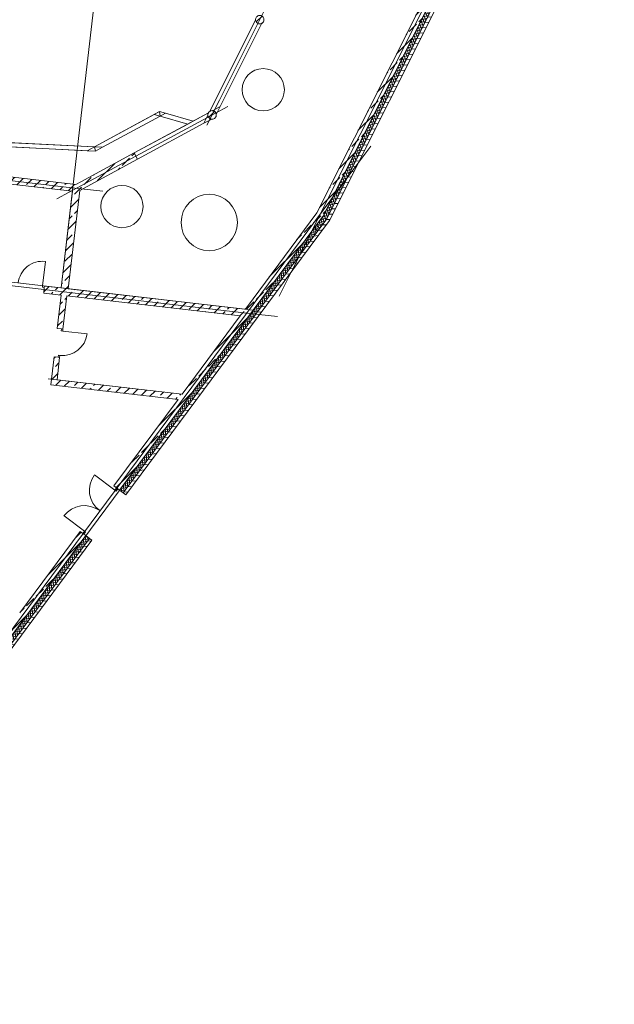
# Model space of a CAD drawing. Extents: x -22247 to 417655, y -187892 to 17509.
# Tile 4 of 62: x 3656 to 24760, y -179595 to -144680. Entities that reach past the tile are written whole.
import ezdxf
from ezdxf.lldxf.tags import DXFTag

# ---------------------------------------------------------------- set-up
doc = ezdxf.new("R2010")
doc.units = 0
doc.header["$LTSCALE"] = 50
doc.layers.get('0').update_dxf_attribs({"lineweight": 25})
for name, color, linetype, lineweight in [('02 Raster Gebäude', 7, 'Continuous', 25), ('20 Außenwände', 7, 'Continuous', 25), ('20 Dach Stb-Decke', 7, 'Continuous', 25), ('20 Innenwände', 7, 'Continuous', 25), ('20 Stützen', 7, 'Continuous', 25)]:
    doc.layers.add(name, color=color, linetype=linetype, lineweight=lineweight)
tags = doc.linetypes.add('Raster', pattern=[0.8, 0.4, -0.2, 0, -0.2]).pattern_tags.tags
tags[10:11] = [DXFTag(74, 4), DXFTag(75, 0), DXFTag(340, '0'), DXFTag(46, 1.0), DXFTag(50, 0.0), DXFTag(44, 0.0), DXFTag(45, 0.0)]
tags[8:9] = [DXFTag(74, 4), DXFTag(75, 0), DXFTag(340, '0'), DXFTag(46, 1.0), DXFTag(50, 0.0), DXFTag(44, 0.0), DXFTag(45, 0.0)]
tags[6:7] = [DXFTag(74, 4), DXFTag(75, 0), DXFTag(340, '0'), DXFTag(46, 1.0), DXFTag(50, 0.0), DXFTag(44, 0.0), DXFTag(45, 0.0)]
tags[4:5] = [DXFTag(74, 4), DXFTag(75, 0), DXFTag(340, '0'), DXFTag(46, 1.0), DXFTag(50, 0.0), DXFTag(44, 0.0), DXFTag(45, 0.0)]
tags = doc.linetypes.add('Wipeout_Contour', pattern=[1, 0, -1]).pattern_tags.tags
tags[6:7] = [DXFTag(74, 4), DXFTag(75, 0), DXFTag(340, '0'), DXFTag(46, 1.0), DXFTag(50, 0.0), DXFTag(44, 0.0), DXFTag(45, 0.0)]
tags[4:5] = [DXFTag(74, 4), DXFTag(75, 0), DXFTag(340, '0'), DXFTag(46, 1.0), DXFTag(50, 0.0), DXFTag(44, 0.0), DXFTag(45, 0.0)]
tags = doc.linetypes.add('Öffnungslinie Tür Fenster', pattern=[0.46, 0.3, -0.16]).pattern_tags.tags
tags[6:7] = [DXFTag(74, 4), DXFTag(75, 0), DXFTag(340, '0'), DXFTag(46, 1.0), DXFTag(50, 0.0), DXFTag(44, 0.0), DXFTag(45, 0.0)]
tags[4:5] = [DXFTag(74, 4), DXFTag(75, 0), DXFTag(340, '0'), DXFTag(46, 1.0), DXFTag(50, 0.0), DXFTag(44, 0.0), DXFTag(45, 0.0)]
pattern_1 = [(5, (0, 0), (-15.68803, 179.31504), [])]
pattern_2 = [(98.38029, (0, 0), (79.145802, 11.659415), []), (188.38029, (0, 0), (-11.659415, 79.145802), [])]
pattern_3 = [(45, (0, 0), (-339.4113, 339.4113), []), (45, (-169.7, 169.7), (-339.4113, 339.4113), [360, -120])]
pattern_4 = [(108.38, (0, 0), (75.91889, 25.225422), []), (198.38, (0, 0), (-25.225422, 75.91889), [])]

# ---------------------------------------------------------------- blocks, each defined once
blk = doc.blocks.new('Verdeckungsfläche_A06WQNWM1A', base_point=(6307, -149341))
at = {"color": 254, "linetype": 'Wipeout_Contour', "lineweight": 0, "ltscale": 0.016625, "true_color": 0xd6d6d6}
for p, q in [((6596, -149204), (6307, -149190)), ((6307, -149190), (6341, -149341)), ((6341, -149341), (6596, -149204))]:
    blk.add_line(p, q, dxfattribs=at)
blk = doc.blocks.new('Verdeckungsfläche_A06WQNWN1A', base_point=(6052, -149341))
at = {"color": 254, "linetype": 'Wipeout_Contour', "lineweight": 0, "ltscale": 0.016658, "true_color": 0xd6d6d6}
for p, q in [((6307, -149190), (6052, -149327)), ((6052, -149327), (6341, -149341)), ((6341, -149341), (6307, -149190))]:
    blk.add_line(p, q, dxfattribs=at)
blk = doc.blocks.new('Verdeckungsfläche_A06WQNWO1A', base_point=(2337, -149327))
at = {"color": 254, "linetype": 'Wipeout_Contour', "lineweight": 0, "ltscale": 0.022165, "true_color": 0xd6d6d6}
for p, q in [((2533, -149003), (2337, -149143)), ((6307, -149190), (2533, -149003)), ((2337, -149143), (6052, -149327)), ((6052, -149327), (6307, -149190))]:
    blk.add_line(p, q, dxfattribs=at)
blk = doc.blocks.new('Verdeckungsfläche_A06WQNWP1A', base_point=(8620, -148101))
at = {"color": 254, "linetype": 'Wipeout_Contour', "lineweight": 0, "ltscale": 0.016511, "true_color": 0xd6d6d6}
for p, q in [((8827, -147999), (8620, -147940)), ((8620, -147940), (8638, -148101)), ((8638, -148101), (8827, -147999))]:
    blk.add_line(p, q, dxfattribs=at)
blk = doc.blocks.new('Verdeckungsfläche_A06WQNWQ1A', base_point=(8431, -148101))
at = {"color": 254, "linetype": 'Wipeout_Contour', "lineweight": 0, "ltscale": 0.01652, "true_color": 0xd6d6d6}
for p, q in [((8620, -147940), (8431, -148042)), ((8638, -148101), (8620, -147940)), ((8431, -148042), (8638, -148101))]:
    blk.add_line(p, q, dxfattribs=at)
blk = doc.blocks.new('Verdeckungsfläche_A06WQNWR1A', base_point=(6307, -149204))
at = {"color": 254, "linetype": 'Wipeout_Contour', "lineweight": 0, "ltscale": 0.022105, "true_color": 0xd6d6d6}
for p, q in [((8431, -148042), (6307, -149190)), ((6596, -149204), (8638, -148101)), ((8638, -148101), (8431, -148042)), ((6307, -149190), (6596, -149204))]:
    blk.add_line(p, q, dxfattribs=at)
blk = doc.blocks.new('Verdeckungsfläche_A06WQNWS1A', base_point=(8638, -148380))
at = {"color": 254, "linetype": 'Wipeout_Contour', "lineweight": 0, "ltscale": 0.022051, "true_color": 0xd6d6d6}
for p, q in [((8827, -147999), (8638, -148101)), ((9808, -148278), (8827, -147999)), ((8638, -148101), (9619, -148380)), ((9619, -148380), (9808, -148278))]:
    blk.add_line(p, q, dxfattribs=at)
blk = doc.blocks.new('Verdeckungsfläche_A06WQNWT1A', base_point=(10196, -148353))
at = {"color": 254, "linetype": 'Wipeout_Contour', "lineweight": 0, "ltscale": 0.033068, "true_color": 0xd6d6d6}
for p, q in [((10338, -148069), (10196, -148353)), ((10196, -148353), (10474, -148202)), ((10346, -148112), (10338, -148069)), ((10379, -148160), (10346, -148112)), ((10428, -148193), (10379, -148160)), ((10474, -148202), (10428, -148193))]:
    blk.add_line(p, q, dxfattribs=at)
blk = doc.blocks.new('Verdeckungsfläche_A06WQNWU1A', base_point=(10408, -147929))
at = {"color": 254, "linetype": 'Wipeout_Contour', "lineweight": 0, "ltscale": 0.065248, "true_color": 0xd6d6d6}
for p, q in [((12030, -144693), (10408, -147929)), ((10775, -147756), (12253, -144805)), ((12033, -144721), (12030, -144693)), ((12060, -144773), (12033, -144721)), ((12105, -144811), (12060, -144773)), ((12160, -144829), (12105, -144811)), ((12219, -144824), (12160, -144829)), ((12253, -144805), (12219, -144824)), ((10408, -147929), (10428, -147916)), ((10428, -147916), (10485, -147905)), ((10485, -147905), (10496, -147907)), ((10496, -147907), (10775, -147756))]:
    blk.add_line(p, q, dxfattribs=at)
blk = doc.blocks.new('Verdeckungsfläche_A06WQNWW1A', base_point=(10496, -148040))
at = {"color": 254, "linetype": 'Wipeout_Contour', "lineweight": 0, "ltscale": 0.033064, "true_color": 0xd6d6d6}
for p, q in [((10775, -147756), (10496, -147907)), ((10496, -147907), (10543, -147916)), ((10543, -147916), (10591, -147949)), ((10591, -147949), (10624, -147997)), ((10624, -147997), (10632, -148040)), ((10632, -148040), (10775, -147756))]:
    blk.add_line(p, q, dxfattribs=at)
blk = doc.blocks.new('Verdeckungsfläche_A06WQNWX1A', base_point=(7721, -149626))
at = {"color": 254, "linetype": 'Wipeout_Contour', "lineweight": 0, "ltscale": 0.038625, "true_color": 0xd6d6d6}
for p, q in [((10357, -147982), (7721, -149406)), ((10335, -148054), (10347, -147997)), ((10347, -147997), (10357, -147982)), ((7840, -149626), (10196, -148353)), ((10196, -148353), (10338, -148069)), ((10338, -148069), (10335, -148054)), ((7721, -149406), (7840, -149626))]:
    blk.add_line(p, q, dxfattribs=at)

msp = doc.modelspace()

# ---------------------------------------------------------------- hatches: boundary and pattern name
at = {"layer": '20 Außenwände', "linetype": 'Continuous', "lineweight": 0, "ltscale": 3.71293e-05}
h = msp.add_hatch(dxfattribs=at)
h.set_pattern_fill('Beton_Stahlbeton_0009', scale=1000, style=0, pattern_type=2)
h.set_pattern_definition(pattern_3)
h.paths.add_polyline_path([(14202, -151527), (15061, -150371), (18655, -143200), (18431, -143088)])
h = msp.add_hatch(dxfattribs=at)
h.set_pattern_fill('Dämmung_hart_2_0009', scale=1000, style=0, pattern_type=2)
h.set_pattern_definition(pattern_4)
h.paths.add_polyline_path([(18655, -143200), (14416, -151658), (14965, -150919), (18798, -143272)])
h = msp.add_hatch(dxfattribs=at)
h.set_pattern_fill('Holz_Vollholz_Längsholz__7F', scale=1000, style=0, pattern_type=2)
h.set_pattern_definition(pattern_1)
h.paths.add_polyline_path([(18798, -143272), (14552, -151742), (14930, -151234), (18896, -143321)])
h = msp.add_hatch(dxfattribs=at)
h.set_pattern_fill('Beton_Stahlbeton_0009', scale=1000, style=0, pattern_type=2)
h.set_pattern_definition(pattern_3)
h.paths.add_polyline_path([(15061, -150371), (14202, -151527), (14416, -151658)])
h = msp.add_hatch(dxfattribs=at)
h.set_pattern_fill('Dämmung_hart_2_0009', scale=1000, style=0, pattern_type=2)
h.set_pattern_definition(pattern_4)
h.paths.add_polyline_path([(14965, -150919), (14416, -151658), (14552, -151742)])
h = msp.add_hatch(dxfattribs=at)
h.set_pattern_fill('Beton_Stahlbeton_0009', scale=1000, style=0, pattern_type=2)
h.set_pattern_definition(pattern_3)
h.paths.add_polyline_path([(14202, -151527), (11700, -154893), (11901, -155042), (13557, -152814)])
h = msp.add_hatch(dxfattribs=at)
h.set_pattern_fill('Beton_Stahlbeton_0009', scale=1000, style=0, pattern_type=2)
h.set_pattern_definition(pattern_3)
h.paths.add_polyline_path([(13557, -152814), (14416, -151658), (14202, -151527)])
h = msp.add_hatch(dxfattribs=at)
h.set_pattern_fill('Holz_Vollholz_Längsholz__7F', scale=1000, style=0, pattern_type=2)
h.set_pattern_definition(pattern_1)
h.paths.add_polyline_path([(14930, -151234), (14552, -151742), (14647, -151800)])
h = msp.add_hatch(dxfattribs=at)
h.set_pattern_fill('Dämmung_hart_2_0009', scale=1000, style=0, pattern_type=2)
h.set_pattern_definition([(98.38029, (0, 0), (79.145802, 11.659415), []), (188.38029, (0, 0), (-11.659415, 79.145802), [])])
h.paths.add_polyline_path([(14416, -151658), (11901, -155042), (12030, -155137), (14003, -152482)])
h = msp.add_hatch(dxfattribs=at)
h.set_pattern_fill('Holz_Vollholz_Längsholz__7F', scale=1000, style=0, pattern_type=2)
h.set_pattern_definition(pattern_1)
h.paths.add_polyline_path([(14552, -151742), (12030, -155137), (12118, -155203), (14269, -152309)])
h = msp.add_hatch(dxfattribs=at)
h.set_pattern_fill('Dämmung_hart_2_0009', scale=1000, style=0, pattern_type=2)
h.set_pattern_definition(pattern_4)
h.paths.add_polyline_path([(14003, -152482), (14552, -151742), (14416, -151658)])
h = msp.add_hatch(dxfattribs=at)
h.set_pattern_fill('Holz_Vollholz_Längsholz__7F', scale=1000, style=0, pattern_type=2)
h.set_pattern_definition(pattern_1)
h.paths.add_polyline_path([(14269, -152309), (14647, -151800), (14552, -151742)])
h = msp.add_hatch(dxfattribs=at)
h.set_pattern_fill('Beton_Stahlbeton_0009', scale=1000, style=0, pattern_type=2)
h.set_pattern_definition(pattern_3)
h.paths.add_polyline_path([(7002, -161214), (7203, -161363), (11901, -155042), (11700, -154893)])
h = msp.add_hatch(dxfattribs=at)
h.set_pattern_fill('Dämmung_hart_2_0009', scale=1000, style=0, pattern_type=2)
h.set_pattern_definition(pattern_2)
h.paths.add_polyline_path([(11901, -155042), (7203, -161363), (7331, -161459), (12030, -155137)])
h = msp.add_hatch(dxfattribs=at)
h.set_pattern_fill('Holz_Vollholz_Längsholz__7F', scale=1000, style=0, pattern_type=2)
h.set_pattern_definition(pattern_1)
h.paths.add_polyline_path([(7331, -161459), (7420, -161524), (12118, -155203), (12030, -155137)])
h = msp.add_hatch(dxfattribs=at)
h.set_pattern_fill('Beton_Stahlbeton_0009', scale=1000, style=0, pattern_type=2)
h.set_pattern_definition(pattern_3)
h.paths.add_polyline_path([(5803, -162827), (-591, -171431), (-390, -171580), (6004, -162976)])
h = msp.add_hatch(dxfattribs=at)
h.set_pattern_fill('Dämmung_hart_2_0009', scale=1000, style=0, pattern_type=2)
h.set_pattern_definition(pattern_2)
h.paths.add_polyline_path([(-390, -171580), (-262, -171676), (6132, -163072), (6004, -162976)])
h = msp.add_hatch(dxfattribs=at)
h.set_pattern_fill('Holz_Vollholz_Längsholz__7F', scale=1000, style=0, pattern_type=2)
h.set_pattern_definition(pattern_1)
h.paths.add_polyline_path([(6132, -163072), (-262, -171676), (-174, -171741), (6221, -163137)])
at = {"layer": '20 Innenwände', "linetype": 'Continuous', "lineweight": 0, "ltscale": 3.71293e-05}
h = msp.add_hatch(dxfattribs=at)
h.set_pattern_fill('Beton_Stahlbeton_0009', scale=1000, style=0, pattern_type=2)
h.set_pattern_definition(pattern_3)
h.paths.add_polyline_path([(5786, -150735), (7840, -149626), (7721, -149406), (5821, -150432)])
h = msp.add_hatch(dxfattribs=at)
h.set_pattern_fill('Beton_Stahlbeton_0009', scale=1000, style=0, pattern_type=2)
h.set_pattern_definition(pattern_3)
h.paths.add_polyline_path([(877, -149974), (848, -150223), (5530, -150766), (5644, -150528)])
h = msp.add_hatch(dxfattribs=at)
h.set_pattern_fill('Beton_Stahlbeton_0009', scale=1000, style=0, pattern_type=2)
h.set_pattern_definition(pattern_3)
h.paths.add_polyline_path([(5821, -150432), (5552, -150577), (5786, -150735)])
h = msp.add_hatch(dxfattribs=at)
h.set_pattern_fill('Beton_Stahlbeton_0009', scale=1000, style=0, pattern_type=2)
h.set_pattern_definition(pattern_3)
h.paths.add_polyline_path([(5133, -154193), (5381, -154222), (5786, -150735), (5517, -150881)])
h = msp.add_hatch(dxfattribs=at)
h.set_pattern_fill('Beton_Stahlbeton_0009', scale=1000, style=0, pattern_type=2)
h.set_pattern_definition(pattern_3)
h.paths.add_polyline_path([(5517, -150881), (5786, -150735), (5552, -150577)])
h = msp.add_hatch(dxfattribs=at)
h.set_pattern_fill('Beton_Stahlbeton_0009', scale=1000, style=0, pattern_type=2)
h.set_pattern_definition(pattern_3)
h.paths.add_polyline_path([(4537, -154124), (4508, -154372), (11485, -155182), (11657, -154950)])
h = msp.add_hatch(dxfattribs=at)
h.set_pattern_fill('Beton_Stahlbeton_0009', scale=1000, style=0, pattern_type=2)
h.set_pattern_definition(pattern_3)
h.paths.add_polyline_path([(5129, -154444), (4992, -155626), (5190, -155650), (5327, -154467)])
h = msp.add_hatch(dxfattribs=at)
h.set_pattern_fill('Beton_Stahlbeton_0009', scale=1000, style=0, pattern_type=2)
h.set_pattern_definition(pattern_3)
h.paths.add_polyline_path([(4783, -157424), (4982, -157447), (5074, -156653), (4875, -156630)])
h = msp.add_hatch(dxfattribs=at)
h.set_pattern_fill('Beton_Stahlbeton_0009', scale=1000, style=0, pattern_type=2)
h.set_pattern_definition(pattern_3)
h.paths.add_polyline_path([(4783, -157424), (4760, -157623), (4982, -157447)])
h = msp.add_hatch(dxfattribs=at)
h.set_pattern_fill('Beton_Stahlbeton_0009', scale=1000, style=0, pattern_type=2)
h.set_pattern_definition(pattern_3)
h.paths.add_polyline_path([(4982, -157447), (4760, -157623), (4959, -157646)])
h = msp.add_hatch(dxfattribs=at)
h.set_pattern_fill('Beton_Stahlbeton_0009', scale=1000, style=0, pattern_type=2)
h.set_pattern_definition(pattern_3)
h.paths.add_polyline_path([(4959, -157646), (9281, -158148), (9419, -157962), (4982, -157447)])
at = {"layer": '20 Stützen', "linetype": 'Continuous', "lineweight": 0, "ltscale": 3.71293e-05}
h = msp.add_hatch(dxfattribs=at)
h.set_pattern_fill('Beton_Stahlbeton_0009', scale=1000, style=0, pattern_type=2)
h.set_pattern_definition(pattern_3)
h.paths.add_polyline_path([(12045, -144607, 0.414214), (12105, -144811, 0.414214), (12308, -144752, 0.414214), (12249, -144548, 0.414214)])
h = msp.add_hatch(dxfattribs=at)
h.set_pattern_fill('Beton_Stahlbeton_0009', scale=1000, style=0, pattern_type=2)
h.set_pattern_definition(pattern_3)
h.paths.add_polyline_path([(10379, -147948, 0.414214), (10379, -148160, 0.414214), (10591, -148161, 0.414214), (10591, -147949, 0.414214)])

# ---------------------------------------------------------------- linework, layer by layer
at = {"layer": '02 Raster Gebäude', "color": 1, "linetype": 'Raster', "lineweight": 18, "ltscale": 0.000188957, "true_color": 0xf50000}
for p, q in [((14513, -140017), (10748, -147530)), ((14513, -140017), (10748, -147530)), ((19211, -141812), (13310, -153586)), ((19211, -141812), (13310, -153586)), ((10748, -147530), (10300, -148424)), ((10748, -147530), (10300, -148424)), ((10163, -148228), (11043, -147753)), ((10163, -148228), (11043, -147753)), ((5852, -150558), (10163, -148228)), ((5852, -150558), (10163, -148228)), ((15519, -149964), (16116, -149161)), ((15519, -149964), (16116, -149161)), ((5614, -150650), (-3052, -149644)), ((5614, -150650), (-3052, -149644)), ((15519, -149964), (-6503, -179595)), ((15519, -149964), (-6503, -179595)), ((5852, -150558), (4972, -151033)), ((5852, -150558), (4972, -151033)), ((5614, -150650), (6608, -150765)), ((5614, -150650), (6608, -150765)), ((11813, -155094), (-18938, -151525)), ((11813, -155094), (-18938, -151525)), ((13310, -153586), (12862, -154480)), ((13310, -153586), (12862, -154480)), ((11813, -155094), (12806, -155210)), ((11813, -155094), (12806, -155210))]:
    msp.add_line(p, q, dxfattribs=at)
at = {"layer": '02 Raster Gebäude', "color": 1, "linetype": 'Continuous', "lineweight": 18, "ltscale": 0.000188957, "true_color": 0xf50000}
msp.add_line((9419, -157962), (4671, -157411), dxfattribs=at)
at = {"layer": '20 Außenwände', "color": 7, "linetype": 'Continuous', "lineweight": 13, "ltscale": 3.71293e-05}
for p, q in [((14965, -150919), (18798, -143272)), ((15061, -150371), (18655, -143200)), ((14416, -151658), (15061, -150371)), ((14552, -151742), (14965, -150919)), ((13557, -152814), (14416, -151658)), ((13557, -152814), (14416, -151658)), ((14003, -152482), (14552, -151742)), ((14003, -152482), (14552, -151742)), ((12030, -155137), (14003, -152482)), ((11901, -155042), (13557, -152814)), ((7203, -161363), (11901, -155042)), ((7331, -161459), (12030, -155137)), ((7035, -161363), (6309, -160823)), ((7002, -161214), (7095, -161283)), ((7002, -161214), (7095, -161283)), ((7035, -161363), (7095, -161283)), ((7095, -161283), (7135, -161312)), ((7095, -161283), (7135, -161312)), ((7095, -161283), (7135, -161312)), ((7095, -161283), (7135, -161312)), ((7075, -161393), (7035, -161363)), ((7135, -161312), (7075, -161393)), ((7135, -161312), (7203, -161363)), ((7135, -161312), (7203, -161363)), ((7203, -161363), (7331, -161459)), ((7203, -161363), (7331, -161459)), ((7331, -161459), (7420, -161524)), ((7331, -161459), (7420, -161524)), ((5955, -162816), (5229, -162276)), ((-390, -171580), (6004, -162976)), ((5803, -162827), (5896, -162896)), ((5803, -162827), (5896, -162896)), ((5955, -162816), (5896, -162896)), ((5896, -162896), (5936, -162926)), ((5896, -162896), (5936, -162926)), ((5896, -162896), (5936, -162926)), ((5896, -162896), (5936, -162926)), ((5936, -162926), (5995, -162845)), ((5936, -162926), (6004, -162976)), ((5936, -162926), (6004, -162976)), ((5995, -162845), (5955, -162816)), ((6004, -162976), (6132, -163072)), ((6004, -162976), (6132, -163072)), ((-262, -171676), (6132, -163072)), ((6132, -163072), (6221, -163137)), ((6132, -163072), (6221, -163137))]:
    msp.add_line(p, q, dxfattribs=at)
for points in [[(14647, -151800), (18896, -143321)], [(18207, -143535), (14202, -151527)], [(14202, -151527), (11700, -154893)], [(14647, -151800), (14269, -152309)], [(12118, -155203), (14269, -152309)], [(11700, -154893), (11657, -154950)], [(7420, -161524), (12118, -155203)], [(11485, -155182), (9419, -157962)], [(9281, -158148), (7002, -161214)], [(5803, -162827), (3656, -165717)], [(-174, -171741), (6221, -163137)]]:
    msp.add_lwpolyline(points, dxfattribs=at)
for centre, start, end in [((7035, -161363), 143.3803, 233.3803), ((5955, -162816), 53.3803, 143.3803)]:
    msp.add_arc(centre, 905, start, end, dxfattribs=at)
at = {"layer": '20 Dach Stb-Decke', "color": 7, "linetype": 'Öffnungslinie Tür Fenster', "lineweight": 13, "ltscale": 3.71293e-05}
for points in [[(5133, -154193), (11944, -154984), (14403, -151676), (14406, -151678), (19551, -141412), (17852, -140561), (24760, -126779), (11676, -121594), (11394, -121586), (9934, -139662), (6853, -143775), (6352, -143688)], [(-20448, -168112), (-5866, -178948), (11944, -154984), (-6613, -152830), (-7535, -160770), (-19435, -159388)]]:
    msp.add_lwpolyline(points, close=True, dxfattribs=at)
for points in [[(11549, -147163, 1), (13049, -147163, 1)], [(8036, -151305, 1), (6536, -151305, 1)], [(9385, -151872, 1), (11385, -151872, 1)]]:
    msp.add_lwpolyline(points, format="xyb", close=True, dxfattribs=at)
at = {"layer": '20 Innenwände', "color": 7, "linetype": 'Continuous', "lineweight": 13, "ltscale": 3.71293e-05}
for p, q in [((4467, -154116), (4567, -153252)), ((4461, -154166), (4467, -154116)), ((4531, -154174), (4461, -154166)), ((4467, -154116), (4537, -154124)), ((4531, -154174), (4508, -154372)), ((4531, -154174), (4508, -154372)), ((4537, -154124), (4531, -154174)), ((4537, -154124), (4531, -154174)), ((4537, -154124), (4531, -154174)), ((4537, -154124), (4531, -154174)), ((5141, -155644), (4992, -155626)), ((5141, -155644), (4992, -155626)), ((5141, -155644), (5132, -155713)), ((5132, -155713), (5182, -155719)), ((5190, -155650), (5141, -155644)), ((5190, -155650), (5141, -155644)), ((5190, -155650), (5141, -155644)), ((5190, -155650), (5141, -155644)), ((5182, -155719), (5190, -155650)), ((5182, -155719), (6046, -155819)), ((5024, -156647), (4875, -156630)), ((5024, -156647), (4875, -156630)), ((5024, -156647), (5032, -156578)), ((5074, -156653), (5024, -156647)), ((5074, -156653), (5024, -156647)), ((5074, -156653), (5024, -156647)), ((5074, -156653), (5024, -156647)), ((5032, -156578), (5082, -156583)), ((5082, -156583), (5074, -156653))]:
    msp.add_line(p, q, dxfattribs=at)
for points in [[(12030, -144693), (10408, -147929)], [(10632, -148040), (12253, -144805)], [(8620, -147940), (6307, -149190)], [(8620, -147940), (8827, -147999)], [(9808, -148278), (8827, -147999)], [(10357, -147982), (9808, -148278)], [(6596, -149204), (8638, -148101)], [(9619, -148380), (7721, -149406)], [(7840, -149626), (10196, -148353)], [(8638, -148101), (9619, -148380)], [(10474, -148202), (10196, -148353)], [(6307, -149190), (2533, -149003)], [(2337, -149143), (6341, -149341)], [(7721, -149406), (5821, -150432)], [(6341, -149341), (6596, -149204)], [(7721, -149406), (7840, -149626)], [(7840, -149626), (7721, -149406)], [(5786, -150735), (7840, -149626)], [(5644, -150528), (877, -149974)], [(848, -150223), (5530, -150766)], [(5644, -150528), (5821, -150432)], [(5530, -150766), (5133, -154193)], [(5381, -154222), (5786, -150735)], [(5133, -154193), (4537, -154124)], [(11657, -154950), (5381, -154222)], [(4508, -154372), (5129, -154444)], [(5129, -154444), (4992, -155626)], [(5190, -155650), (5327, -154467)], [(5327, -154467), (11485, -155182)], [(4875, -156630), (4783, -157424)], [(4982, -157447), (5074, -156653)], [(4760, -157623), (4783, -157424)], [(9419, -157962), (4982, -157447)], [(4760, -157623), (9281, -158148)]]:
    msp.add_lwpolyline(points, dxfattribs=at)
for centre, start, end in [((4467, -154116), 83.38, 173.38), ((5182, -155719), 263.38, 353.38)]:
    msp.add_arc(centre, 870, start, end, dxfattribs=at)
at = {"layer": '20 Stützen', "color": 7, "linetype": 'Continuous', "lineweight": 13, "ltscale": 3.71293e-05}
for points in [[(12045, -144607, 0.414214), (12105, -144811, 0.414214), (12308, -144752, 0.414214), (12249, -144548, 0.414214)], [(10379, -147948, 0.414214), (10379, -148160, 0.414214), (10591, -148161, 0.414214), (10591, -147949, 0.414214)]]:
    msp.add_lwpolyline(points, format="xyb", close=True, dxfattribs=at)

# ---------------------------------------------------------------- block references
at = {"layer": '20 Innenwände', "color": 254, "linetype": 'Wipeout_Contour', "lineweight": 0, "ltscale": 0.065248, "true_color": 0xd6d6d6}
msp.add_blockref('Verdeckungsfläche_A06WQNWU1A', (10408, -147929), dxfattribs=at)
at = {"layer": '20 Innenwände', "color": 254, "linetype": 'Wipeout_Contour', "lineweight": 0, "ltscale": 0.038625, "true_color": 0xd6d6d6}
msp.add_blockref('Verdeckungsfläche_A06WQNWX1A', (7721, -149626), dxfattribs=at)
at = {"layer": '20 Innenwände', "color": 254, "linetype": 'Wipeout_Contour', "lineweight": 0, "ltscale": 0.01652, "true_color": 0xd6d6d6}
msp.add_blockref('Verdeckungsfläche_A06WQNWQ1A', (8431, -148101), dxfattribs=at)
at = {"layer": '20 Innenwände', "color": 254, "linetype": 'Wipeout_Contour', "lineweight": 0, "ltscale": 0.016511, "true_color": 0xd6d6d6}
msp.add_blockref('Verdeckungsfläche_A06WQNWP1A', (8620, -148101), dxfattribs=at)
at = {"layer": '20 Innenwände', "color": 254, "linetype": 'Wipeout_Contour', "lineweight": 0, "ltscale": 0.022051, "true_color": 0xd6d6d6}
msp.add_blockref('Verdeckungsfläche_A06WQNWS1A', (8638, -148380), dxfattribs=at)
at = {"layer": '20 Innenwände', "color": 254, "linetype": 'Wipeout_Contour', "lineweight": 0, "ltscale": 0.033064, "true_color": 0xd6d6d6}
msp.add_blockref('Verdeckungsfläche_A06WQNWW1A', (10496, -148040), dxfattribs=at)
at = {"layer": '20 Innenwände', "color": 254, "linetype": 'Wipeout_Contour', "lineweight": 0, "ltscale": 0.022105, "true_color": 0xd6d6d6}
msp.add_blockref('Verdeckungsfläche_A06WQNWR1A', (6307, -149204), dxfattribs=at)
at = {"layer": '20 Innenwände', "color": 254, "linetype": 'Wipeout_Contour', "lineweight": 0, "ltscale": 0.033068, "true_color": 0xd6d6d6}
msp.add_blockref('Verdeckungsfläche_A06WQNWT1A', (10196, -148353), dxfattribs=at)
at = {"layer": '20 Innenwände', "color": 254, "linetype": 'Wipeout_Contour', "lineweight": 0, "ltscale": 0.022165, "true_color": 0xd6d6d6}
msp.add_blockref('Verdeckungsfläche_A06WQNWO1A', (2337, -149327), dxfattribs=at)
at = {"layer": '20 Innenwände', "color": 254, "linetype": 'Wipeout_Contour', "lineweight": 0, "ltscale": 0.016658, "true_color": 0xd6d6d6}
msp.add_blockref('Verdeckungsfläche_A06WQNWN1A', (6052, -149341), dxfattribs=at)
at = {"layer": '20 Innenwände', "color": 254, "linetype": 'Wipeout_Contour', "lineweight": 0, "ltscale": 0.016625, "true_color": 0xd6d6d6}
msp.add_blockref('Verdeckungsfläche_A06WQNWM1A', (6307, -149341), dxfattribs=at)

doc.saveas('drawing.dxf')
